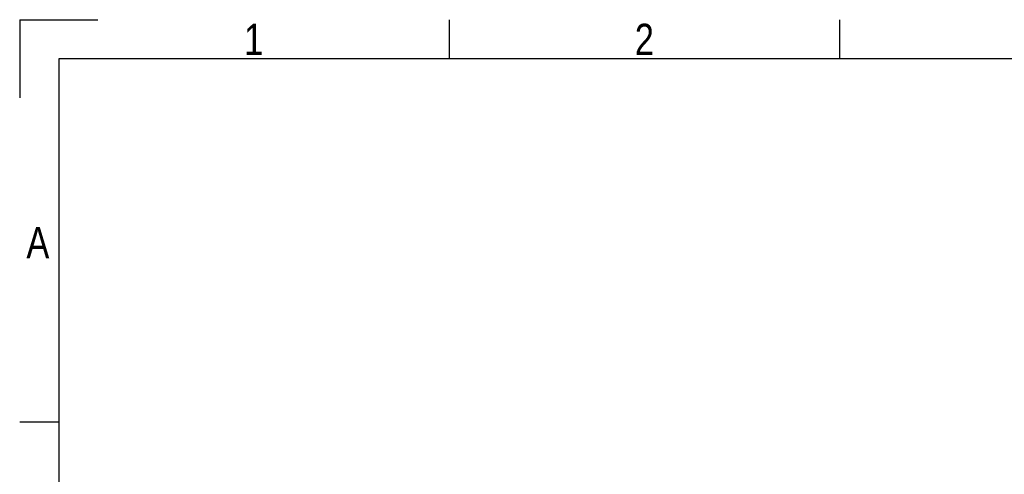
# Model space of a CAD drawing. Header units: millimetres. Extents: x 0 to 420, y 0 to 297.
# Tile 11 of 14: x 0 to 130, y 237 to 297. Entities that reach past the tile are written whole.
import ezdxf

# ---------------------------------------------------------------- set-up
doc = ezdxf.new("R2010")
doc.units = ezdxf.units.MM
doc.layers.add('CARTIGLIO', color=140, linetype='Continuous')
doc.styles.add('SLDTEXTSTYLE2', font='TXT', dxfattribs={"width": 0.821468})

msp = doc.modelspace()

# ---------------------------------------------------------------- linework, layer by layer
at = {"layer": 'CARTIGLIO', "linetype": 'Continuous'}
for p, q in [((0.0059, 296.9968), (0.0059, 286.6484)), ((0.0059, 296.9968), (10.3543, 296.9968)), ((56.9223, 291.8226), (56.9223, 296.9968)), ((108.6644, 291.8226), (108.6644, 296.9968)), ((414.8274, 291.8226), (5.1801, 291.8226)), ((5.1801, 291.8226), (5.1801, 5.171)), ((5.1801, 243.7024), (0.0059, 243.7024))]:
    msp.add_line(p, q, dxfattribs=at)

# ---------------------------------------------------------------- texts
at = {"layer": 'CARTIGLIO', "char_height": 4.1394, "attachment_point": 2, "style": 'SLDTEXTSTYLE2'}
for s, insert in [('1', (31.0075, 296.4629)), ('2', (82.7497, 296.4629)), ('A', (2.4139, 269.5569))]:
    msp.add_mtext(s, dxfattribs=dict(at, insert=insert))

doc.saveas('drawing.dxf')
